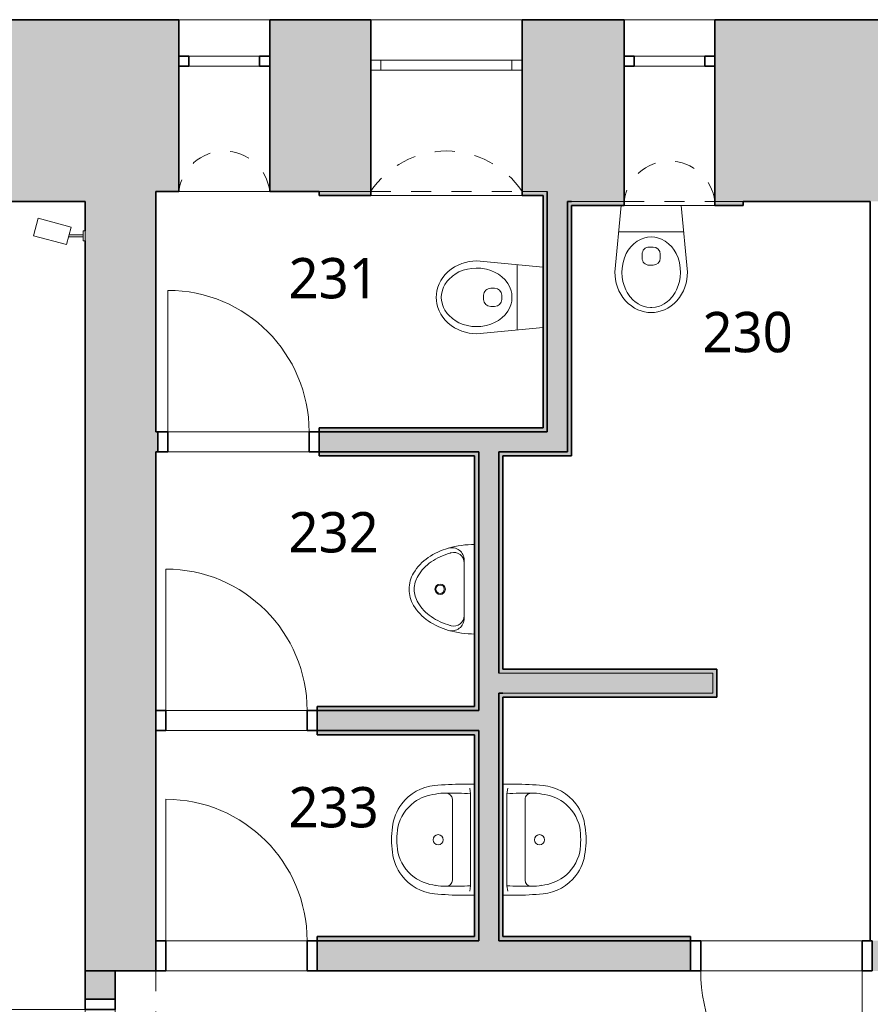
# Model space of a CAD drawing. Header units: metres. Extents: x -0.2 to 44.7, y -1.3 to 28.
# Tile 9 of 17: x 21.4 to 25.6, y 9.9 to 14.7. Entities that reach past the tile are written whole.
import ezdxf

# ---------------------------------------------------------------- set-up
doc = ezdxf.new("R2010")
doc.units = ezdxf.units.M
doc.linetypes.add('AV - Cerch_ 1 tecka 4mm', pattern=[0.006, 0.004, -0.001, 0, -0.001])
doc.layers.add('AV-MISTNOSTI', color=5, linetype='Continuous', lineweight=5, true_color=0x0000ff)
for name, color, linetype, lineweight in [('AV-SRAFY', 7, 'Continuous', 35), ('AV-STAVBA', 7, 'Continuous', 18), ('AV-VYBAVENI', 7, 'Continuous', 18)]:
    doc.layers.add(name, color=color, linetype=linetype, lineweight=lineweight)
doc.styles.add('Trebuchet MS_B', font='trebuc.ttf', dxfattribs={"height": 0.2})

# ---------------------------------------------------------------- blocks, each defined once
blk = doc.blocks.new('DO_1-P_Ocel_ - 800x1970_150-917843-2NP')
at = {"layer": 'AV-STAVBA', "color": 254, "true_color": 0xcccccc}
for p, q in [((-0.4, 0.875), (-0.4, 0.075)), ((-0.4, 0.075), (0.4, 0.075)), ((-0.4, -0.075), (0.4, -0.075))]:
    blk.add_line(p, q, dxfattribs=at)
at = {"layer": 'AV-STAVBA', "color": 254, "linetype": 'AV - Cerch_ 1 tecka 4mm', "true_color": 0xcccccc}
for p, q in [((-0.45, 0.075), (0.45, 0.075)), ((-0.4, 0.075), (0.4, 0.075)), ((-0.45, -0.075), (0.45, -0.075)), ((-0.4, -0.075), (0.4, -0.075))]:
    blk.add_line(p, q, dxfattribs=at)
at = {"layer": 'AV-STAVBA', "color": 254, "lineweight": 35, "true_color": 0xcccccc}
for p, q in [((-0.4, 0.075), (-0.45, 0.075)), ((-0.45, 0.075), (-0.45, -0.075)), ((-0.4, -0.075), (-0.4, 0.075)), ((0.45, 0.075), (0.4, 0.075)), ((0.4, 0.075), (0.4, -0.075)), ((0.45, -0.075), (0.45, 0.075)), ((-0.45, -0.075), (-0.4, -0.075)), ((0.4, -0.075), (0.45, -0.075))]:
    blk.add_line(p, q, dxfattribs=at)
at = {"layer": 'AV-STAVBA', "color": 254, "true_color": 0xcccccc}
blk.add_arc((-0.4, 0.075), 0.8, 0, 90, dxfattribs=at)
blk = doc.blocks.new('DO_1-P_Ocel_ - 700x1970_150-988023-2NP')
at = {"layer": 'AV-STAVBA', "color": 254, "true_color": 0xcccccc}
for p, q in [((-0.35, 0.775), (-0.35, 0.075)), ((-0.35, 0.075), (0.35, 0.075)), ((-0.35, -0.075), (0.35, -0.075))]:
    blk.add_line(p, q, dxfattribs=at)
at = {"layer": 'AV-STAVBA', "color": 254, "linetype": 'AV - Cerch_ 1 tecka 4mm', "true_color": 0xcccccc}
for p, q in [((-0.4, 0.075), (0.4, 0.075)), ((-0.35, 0.075), (0.35, 0.075)), ((-0.4, -0.075), (0.4, -0.075)), ((-0.35, -0.075), (0.35, -0.075))]:
    blk.add_line(p, q, dxfattribs=at)
at = {"layer": 'AV-STAVBA', "color": 254, "lineweight": 35, "true_color": 0xcccccc}
for p, q in [((-0.35, 0.075), (-0.4, 0.075)), ((-0.4, 0.075), (-0.4, -0.075)), ((-0.35, -0.075), (-0.35, 0.075)), ((0.4, 0.075), (0.35, 0.075)), ((0.35, 0.075), (0.35, -0.075)), ((0.4, -0.075), (0.4, 0.075)), ((-0.4, -0.075), (-0.35, -0.075)), ((0.35, -0.075), (0.4, -0.075))]:
    blk.add_line(p, q, dxfattribs=at)
at = {"layer": 'AV-STAVBA', "color": 254, "true_color": 0xcccccc}
blk.add_arc((-0.35, 0.075), 0.7, 0, 90, dxfattribs=at)
blk = doc.blocks.new('DO_1-P_Ocel_ - 700x1970_100-947632-2NP')
at = {"layer": 'AV-STAVBA', "color": 254, "true_color": 0xcccccc}
for p, q in [((-0.35, 0.75), (-0.35, 0.05)), ((-0.35, 0.05), (0.35, 0.05)), ((-0.35, -0.05), (0.35, -0.05))]:
    blk.add_line(p, q, dxfattribs=at)
at = {"layer": 'AV-STAVBA', "color": 254, "linetype": 'AV - Cerch_ 1 tecka 4mm', "true_color": 0xcccccc}
for p, q in [((-0.4, 0.05), (0.4, 0.05)), ((-0.35, 0.05), (0.35, 0.05)), ((-0.4, -0.05), (0.4, -0.05)), ((-0.35, -0.05), (0.35, -0.05))]:
    blk.add_line(p, q, dxfattribs=at)
at = {"layer": 'AV-STAVBA', "color": 254, "lineweight": 35, "true_color": 0xcccccc}
for p, q in [((-0.35, 0.05), (-0.4, 0.05)), ((-0.4, 0.05), (-0.4, -0.05)), ((-0.35, -0.05), (-0.35, 0.05)), ((0.4, 0.05), (0.35, 0.05)), ((0.35, 0.05), (0.35, -0.05)), ((0.4, -0.05), (0.4, 0.05)), ((-0.4, -0.05), (-0.35, -0.05)), ((0.35, -0.05), (0.4, -0.05))]:
    blk.add_line(p, q, dxfattribs=at)
at = {"layer": 'AV-STAVBA', "color": 254, "true_color": 0xcccccc}
blk.add_arc((-0.35, 0.05), 0.7, 0, 90, dxfattribs=at)
blk = doc.blocks.new('GM_Otvor_obdélníkový - 1660x3000-988376-2NP')
at = {"layer": 'AV-STAVBA', "color": 254, "linetype": 'AV - Cerch_ 1 tecka 4mm', "lineweight": 13, "true_color": 0xcccccc}
for p, q in [((-0.83, 0.175), (0.83, 0.175)), ((-0.83, -0.175), (0.83, -0.175)), ((-0.83, -0.175), (0.83, -0.175))]:
    blk.add_line(p, q, dxfattribs=at)
blk = doc.blocks.new('DO_2-L_Obl__členěné_prosklené_222 - 1250x2750-993052-2NP')
at = {"layer": 'AV-STAVBA', "color": 254, "true_color": 0xcccccc}
for p, q in [((0.625, 0.57), (0.625, -0.055)), ((-0.625, -0.055), (-0.1831, 0.3869)), ((-0.625, -0.055), (0.625, -0.055)), ((-0.625, -0.205), (-0.625, -0.055)), ((0, -0.055), (0, -0.205)), ((0.625, -0.205), (0.625, -0.055)), ((-0.675, -0.205), (-0.625, -0.205)), ((-0.625, -0.205), (0.625, -0.205)), ((0.625, -0.205), (0.675, -0.205))]:
    blk.add_line(p, q, dxfattribs=at)
at = {"layer": 'AV-STAVBA', "color": 254, "lineweight": 35, "true_color": 0xcccccc}
for p, q in [((-0.625, -0.055), (-0.675, -0.055)), ((-0.675, -0.055), (-0.675, -0.205)), ((-0.625, -0.205), (-0.625, -0.055)), ((0.675, -0.055), (0.625, -0.055)), ((0.625, -0.055), (0.625, -0.205)), ((0.675, -0.205), (0.675, -0.055)), ((-0.675, -0.205), (-0.625, -0.205)), ((0.625, -0.205), (0.675, -0.205))]:
    blk.add_line(p, q, dxfattribs=at)
at = {"layer": 'AV-STAVBA', "color": 254, "linetype": 'AV - Cerch_ 1 tecka 4mm', "true_color": 0xcccccc}
for p, q in [((-0.625, -0.055), (0.625, -0.055)), ((-0.675, -0.205), (0.675, -0.205)), ((-0.625, -0.205), (0.625, -0.205))]:
    blk.add_line(p, q, dxfattribs=at)
at = {"layer": 'AV-STAVBA', "color": 254, "true_color": 0xcccccc}
for centre, start, end in [((0.625, -0.055), 90, 180), ((-0.625, -0.055), 360, 45)]:
    blk.add_arc(centre, 0.625, start, end, dxfattribs=at)
blk = doc.blocks.new('WI_1-1 - 700x2450-1142592-2NP')
at = {"layer": 'AV-STAVBA', "color": 254, "linetype": 'AV - Cerch_ 1 tecka 4mm', "lineweight": 13, "true_color": 0xcccccc}
for p, q in [((0.375, 0.425), (-0.375, 0.425)), ((0.375, -0.425), (-0.375, -0.425))]:
    blk.add_line(p, q, dxfattribs=at)
at = {"layer": 'AV-STAVBA', "color": 254, "true_color": 0xcccccc}
for p, q in [((-0.375, -0.175), (-0.375, -0.225)), ((-0.375, -0.175), (0.375, -0.175)), ((-0.325, -0.175), (-0.325, -0.225)), ((0.325, -0.175), (0.325, -0.225)), ((0.375, -0.175), (0.375, -0.225)), ((-0.375, -0.225), (0.375, -0.225))]:
    blk.add_line(p, q, dxfattribs=at)
blk = doc.blocks.new('GM_Nika s klenutým nadpražím - 750x2520-1145059-2NP')
at = {"layer": 'AV-STAVBA', "color": 254, "linetype": 'AV - Cerch_ 1 tecka 4mm', "lineweight": 13, "true_color": 0xcccccc}
for p, q in [((0.375, 0.425), (-0.375, 0.425)), ((0.375, -0.425), (-0.375, -0.425))]:
    blk.add_line(p, q, dxfattribs=at)
blk.add_arc((0, 0.6766), 0.4516, 213.855, 326.145, dxfattribs=at)
blk = doc.blocks.new('WI_1_s hor_ příčlí - 450-1144286-2NP')
at = {"layer": 'AV-STAVBA', "color": 254, "linetype": 'AV - Cerch_ 1 tecka 4mm', "lineweight": 13, "true_color": 0xcccccc}
for p, q in [((0.225, 0.45), (-0.225, 0.45)), ((0.225, -0.45), (-0.225, -0.45))]:
    blk.add_line(p, q, dxfattribs=at)
at = {"layer": 'AV-STAVBA', "color": 254, "lineweight": 35, "true_color": 0xcccccc}
for p, q in [((-0.225, -0.27), (-0.225, -0.22)), ((-0.225, -0.22), (-0.175, -0.22)), ((-0.175, -0.22), (-0.175, -0.27)), ((0.175, -0.27), (0.175, -0.22)), ((0.175, -0.22), (0.225, -0.22)), ((0.225, -0.22), (0.225, -0.27)), ((-0.175, -0.27), (-0.225, -0.27)), ((0.225, -0.27), (0.175, -0.27))]:
    blk.add_line(p, q, dxfattribs=at)
at = {"layer": 'AV-STAVBA', "color": 254, "true_color": 0xcccccc}
for p, q in [((-0.225, -0.22), (-0.225, -0.27)), ((-0.225, -0.22), (0.225, -0.22)), ((0.175, -0.22), (-0.175, -0.22)), ((-0.175, -0.22), (-0.175, -0.27)), ((0.175, -0.22), (0.175, -0.27)), ((0.225, -0.22), (0.225, -0.27)), ((-0.225, -0.27), (0.225, -0.27)), ((-0.175, -0.27), (0.175, -0.27))]:
    blk.add_line(p, q, dxfattribs=at)
blk = doc.blocks.new('WI_1_s hor_ příčlí - 450-1144131-2NP')
at = {"layer": 'AV-STAVBA', "color": 254, "linetype": 'AV - Cerch_ 1 tecka 4mm', "lineweight": 13, "true_color": 0xcccccc}
for p, q in [((0.225, 0.425), (-0.225, 0.425)), ((0.225, -0.425), (-0.225, -0.425))]:
    blk.add_line(p, q, dxfattribs=at)
at = {"layer": 'AV-STAVBA', "color": 254, "lineweight": 35, "true_color": 0xcccccc}
for p, q in [((-0.225, -0.245), (-0.225, -0.195)), ((-0.225, -0.195), (-0.175, -0.195)), ((-0.175, -0.195), (-0.175, -0.245)), ((0.175, -0.245), (0.175, -0.195)), ((0.175, -0.195), (0.225, -0.195)), ((0.225, -0.195), (0.225, -0.245)), ((-0.175, -0.245), (-0.225, -0.245)), ((0.225, -0.245), (0.175, -0.245))]:
    blk.add_line(p, q, dxfattribs=at)
at = {"layer": 'AV-STAVBA', "color": 254, "true_color": 0xcccccc}
for p, q in [((-0.225, -0.195), (-0.225, -0.245)), ((-0.225, -0.195), (0.225, -0.195)), ((0.175, -0.195), (-0.175, -0.195)), ((-0.175, -0.195), (-0.175, -0.245)), ((0.175, -0.195), (0.175, -0.245)), ((0.225, -0.195), (0.225, -0.245)), ((-0.225, -0.245), (0.225, -0.245)), ((-0.175, -0.245), (0.175, -0.245))]:
    blk.add_line(p, q, dxfattribs=at)
blk = doc.blocks.new('GM_Nika s klenutým nadpražím - 450x2140_1000-1145186-2NP')
at = {"layer": 'AV-STAVBA', "color": 254, "linetype": 'AV - Cerch_ 1 tecka 4mm', "lineweight": 13, "true_color": 0xcccccc}
for p, q in [((0.225, 0.45), (-0.225, 0.45)), ((0.225, -0.45), (-0.225, -0.45))]:
    blk.add_line(p, q, dxfattribs=at)
blk.add_arc((0, 0.4766), 0.2266, 186.7329, 353.2671, dxfattribs=at)
blk = doc.blocks.new('GM_Nika s klenutým nadpražím - 450x2140_1000-1144975-2NP')
at = {"layer": 'AV-STAVBA', "color": 254, "linetype": 'AV - Cerch_ 1 tecka 4mm', "lineweight": 13, "true_color": 0xcccccc}
for p, q in [((0.225, 0.425), (-0.225, 0.425)), ((0.225, -0.425), (-0.225, -0.425))]:
    blk.add_line(p, q, dxfattribs=at)
blk.add_arc((0, 0.4516), 0.2266, 186.7329, 353.2671, dxfattribs=at)
blk = doc.blocks.new('Koncepční umyvadlo - 550x400-1470811-2NP')
at = {"layer": 'AV-VYBAVENI', "color": 254, "true_color": 0xcccccc}
for p, q in [((-0.075, 0.12), (0.125, 0.12)), ((0.125, 0.12), (0.325, 0.12)), ((-0.15, 0.0696), (-0.15, 0.01)), ((0.4, 0.01), (0.4, 0.0696)), ((-0.13, 0.0342), (-0.1027, 0.03)), ((-0.1027, 0.03), (0.3527, 0.03)), ((0.3527, 0.03), (0.38, 0.0342))]:
    blk.add_line(p, q, dxfattribs=at)
blk.add_circle((0.125, 0.191), 0.025, dxfattribs=at)
for centre, radius, start, end in [((0.1108, 0.183), 0.2128, 102.9464, 143.5152), ((0.087, 0.1893), 0.2291, 95.9722, 127.4241), ((0.125, 0.0213), 0.4007, 81.122, 98.878), ((0.125, -0.0054), 0.4007, 81.122, 98.878), ((0.163, 0.1893), 0.2291, 52.5759, 84.0278), ((0.1392, 0.183), 0.2128, 36.4848, 77.0536), ((0.0863, 0.1873), 0.2303, 126.9872, 174.6397), ((0.1637, 0.1873), 0.2303, 5.3603, 53.0128), ((0.1142, 0.1817), 0.2163, 143.7612, 174.2094), ((0.1358, 0.1817), 0.2163, 5.7906, 36.2388), ((1.3731, 0.0627), 1.5231, 174.4928, 179.7382), ((0.092, 0.1621), 0.1973, 167.8887, 183.5287), ((0.158, 0.1621), 0.1973, 356.4713, 12.1113), ((-1.1231, 0.0627), 1.5231, 0.2618, 5.5072), ((1.2179, 0.1148), 1.3234, 178.4771, 183.6753), ((-0.075, 0.15), 0.03, 180, 270), ((0.325, 0.15), 0.03, 270, 360), ((-0.9659, 0.1148), 1.3213, 356.3208, 1.5269)]:
    blk.add_arc(centre, radius, start, end, dxfattribs=at)
blk = doc.blocks.new('Koncepční pisoár - 440x325-1488373-2NP')
at = {"layer": 'AV-VYBAVENI', "color": 254, "true_color": 0xcccccc}
for p, q in [((-0.0189, 0.0616), (0.2689, 0.0616)), ((0.097, 0.011), (0.097, 0.01))]:
    blk.add_line(p, q, dxfattribs=at)
for radius in [0.0258, 0.0206]:
    blk.add_circle((0.125, 0.1808), radius, dxfattribs=at)
for centre, radius, start, end in [((0.1746, 0.0988), 0.2499, 121.2524, 145.6849), ((0.125, 0.1806), 0.1542, 90, 121.2524), ((0.125, 0.1806), 0.1285, 90, 121.2524), ((0.125, 0.1806), 0.1542, 58.7476, 90), ((0.125, 0.1806), 0.1285, 58.7476, 90), ((0.0754, 0.0988), 0.2499, 34.3151, 58.7476), ((0.1746, 0.0988), 0.2241, 121.2524, 145.6849), ((0.0754, 0.0988), 0.2241, 34.3151, 58.7476), ((0.2533, 0.0451), 0.3451, 145.6849, 164.2135), ((0.2533, 0.0451), 0.3193, 145.6849, 164.2135), ((-0.0033, 0.0451), 0.3193, 15.7865, 34.3151), ((-0.0033, 0.0451), 0.3451, 16.0472, 34.3151), ((0.3776, 0.01), 0.4743, 164.2135, 180), ((-0.0189, 0.1234), 0.0619, 164.2973, 270), ((-0.0057, 0.1131), 0.0516, 164.9419, 270), ((0.3776, 0.01), 0.4485, 164.2135, 164.9419), ((0.2557, 0.1131), 0.0516, 270, 15.0581), ((0.2689, 0.1234), 0.0619, 270, 16.0472), ((-0.1276, 0.01), 0.4485, 15.0581, 15.7865), ((-0.1276, 0.01), 0.4743, 360, 15.7865)]:
    blk.add_arc(centre, radius, start, end, dxfattribs=at)
blk = doc.blocks.new('Koncepční WC - WC NADRZ-1470814-2NP')
at = {"layer": 'AV-VYBAVENI', "color": 254, "lineweight": 13, "true_color": 0xcccccc}
for p, q in [((0.0876, 0.5367), (0.0708, 0.5323)), ((0.1042, 0.5392), (0.0876, 0.5367)), ((0.1203, 0.54), (0.1042, 0.5392)), ((0.1365, 0.5392), (0.1203, 0.54)), ((0.1531, 0.5367), (0.1365, 0.5392)), ((0.1699, 0.5323), (0.1531, 0.5367)), ((0.0069, 0.4953), (-0.007, 0.4814)), ((0.0218, 0.5074), (0.0069, 0.4953)), ((0.0377, 0.5177), (0.0218, 0.5074)), ((0.0541, 0.526), (0.0377, 0.5177)), ((0.0564, 0.4971), (0.0398, 0.4856)), ((0.0708, 0.5323), (0.0541, 0.526)), ((0.0707, 0.5044), (0.0564, 0.4971)), ((0.0799, 0.5081), (0.0707, 0.5044)), ((0.0987, 0.513), (0.0799, 0.5081)), ((0.117, 0.515), (0.0987, 0.513)), ((0.1203, 0.515), (0.117, 0.515)), ((0.1237, 0.515), (0.1203, 0.515)), ((0.142, 0.513), (0.1237, 0.515)), ((0.1607, 0.5081), (0.142, 0.513)), ((0.1699, 0.5044), (0.1607, 0.5081)), ((0.1866, 0.526), (0.1699, 0.5323)), ((0.1842, 0.4971), (0.1699, 0.5044)), ((0.2008, 0.4856), (0.1842, 0.4971)), ((0.203, 0.5177), (0.1866, 0.526)), ((0.2188, 0.5074), (0.203, 0.5177)), ((0.2338, 0.4953), (0.2188, 0.5074)), ((0.2476, 0.4814), (0.2338, 0.4953)), ((-0.0303, 0.4494), (-0.0396, 0.4319)), ((-0.0194, 0.4661), (-0.0303, 0.4494)), ((-0.007, 0.4814), (-0.0194, 0.4661)), ((0.0018, 0.4409), (-0.0051, 0.4278)), ((0.0148, 0.4601), (0.0018, 0.4409)), ((0.0314, 0.4782), (0.0148, 0.4601)), ((0.0398, 0.4856), (0.0314, 0.4782)), ((0.2093, 0.4782), (0.2008, 0.4856)), ((0.2258, 0.4601), (0.2093, 0.4782)), ((0.2388, 0.4409), (0.2258, 0.4601)), ((0.2458, 0.4278), (0.2388, 0.4409)), ((0.2601, 0.4661), (0.2476, 0.4814)), ((0.271, 0.4494), (0.2601, 0.4661)), ((0.2802, 0.4319), (0.271, 0.4494)), ((-0.0527, 0.395), (-0.0567, 0.3764)), ((-0.047, 0.4136), (-0.0527, 0.395)), ((-0.0396, 0.4319), (-0.047, 0.4136)), ((-0.0139, 0.4061), (-0.0197, 0.3855)), ((-0.0051, 0.4278), (-0.0139, 0.4061)), ((0.2546, 0.4061), (0.2458, 0.4278)), ((0.2603, 0.3855), (0.2546, 0.4061)), ((0.2877, 0.4136), (0.2802, 0.4319)), ((0.2934, 0.395), (0.2877, 0.4136)), ((0.2973, 0.3764), (0.2934, 0.395)), ((-0.0567, 0.3764), (-0.0597, 0.34)), ((-0.0233, 0.3644), (-0.0247, 0.342)), ((-0.0247, 0.342), (-0.0237, 0.3197)), ((-0.0197, 0.3855), (-0.0233, 0.3644)), ((0.2639, 0.3644), (0.2603, 0.3855)), ((0.2653, 0.342), (0.2639, 0.3644)), ((0.2644, 0.3197), (0.2653, 0.342)), ((0.3003, 0.34), (0.2973, 0.3764)), ((-0.0597, 0.34), (-0.0288, 0.01)), ((-0.0237, 0.3197), (-0.019, 0.2916)), ((0.1103, 0.3054), (0.1203, 0.3054)), ((0.1203, 0.3054), (0.1303, 0.3054)), ((0.2597, 0.2916), (0.2644, 0.3197)), ((0.2695, 0.01), (0.3003, 0.34)), ((-0.019, 0.2916), (-0.0125, 0.2698)), ((-0.0125, 0.2698), (-0.0032, 0.2484)), ((-0.0032, 0.2484), (0.0063, 0.2319)), ((0.0753, 0.2508), (0.0753, 0.2704)), ((0.1653, 0.2508), (0.1653, 0.2704)), ((0.2344, 0.2319), (0.2439, 0.2484)), ((0.2439, 0.2484), (0.2532, 0.2698)), ((0.2532, 0.2698), (0.2597, 0.2916)), ((0.0063, 0.2319), (0.0188, 0.2151)), ((0.0188, 0.2151), (0.0344, 0.199)), ((0.0344, 0.199), (0.0515, 0.1859)), ((0.1203, 0.2158), (0.1103, 0.2158)), ((0.1303, 0.2158), (0.1203, 0.2158)), ((0.1891, 0.1859), (0.2063, 0.199)), ((0.2063, 0.199), (0.2219, 0.2151)), ((0.2219, 0.2151), (0.2344, 0.2319)), ((0.0515, 0.1859), (0.0699, 0.1759)), ((0.0699, 0.1759), (0.0885, 0.1693)), ((0.0885, 0.1693), (0.102, 0.1664)), ((0.102, 0.1664), (0.1203, 0.165)), ((0.1203, 0.165), (0.1387, 0.1664)), ((0.1387, 0.1664), (0.1521, 0.1693)), ((0.1521, 0.1693), (0.1708, 0.1759)), ((0.1708, 0.1759), (0.1891, 0.1859)), ((-0.0409, 0.1398), (0.1203, 0.1398)), ((0.1203, 0.1398), (0.2816, 0.1398))]:
    blk.add_line(p, q, dxfattribs=at)
for centre, start, end in [((0.1103, 0.2704), 90, 180), ((0.1303, 0.2704), 360, 90), ((0.1103, 0.2508), 180, 270), ((0.1303, 0.2508), 270, 0)]:
    blk.add_arc(centre, 0.035, start, end, dxfattribs=at)
blk = doc.blocks.new('D0089 - 1514 - OÚPSŘ_Benešova_rvt-1-2NP')
at = {"layer": 'AV-SRAFY', "lineweight": 18, "true_color": 0xcccccc}
h = blk.add_hatch(color=254, dxfattribs=at)
h.paths.add_polyline_path([(22.0748, 13.8482), (22.0748, 14.7482), (20.8948, 14.7482), (20.8948, 14.2982), (20.9698, 13.8482), (22.0461, 13.8482)])
h.paths.add_polyline_path([(17.1648, 13.8482), (18.5198, 13.8482), (18.5948, 14.2982), (18.5948, 14.7482), (17.1648, 14.7482), (17.1648, 14.0482)])
h.paths.add_polyline_path([(19.8948, 14.2982), (19.8948, 14.7482), (19.5948, 14.7482), (19.5948, 14.2982)])
h = blk.add_hatch(color=254, dxfattribs=at)
h.paths.add_polyline_path([(24.0148, 13.8982), (24.0648, 13.8982), (24.0648, 14.7482), (23.8898, 14.7482), (23.8898, 13.8982)])
h.paths.add_polyline_path([(23.1398, 13.8982), (23.1398, 14.7482), (22.6398, 14.7482), (22.6398, 13.8982), (23.0658, 13.8982)])
h.paths.add_polyline_path([(22.0748, 13.8982), (22.1898, 13.8982), (22.1898, 14.7482), (22.0748, 14.7482), (22.0748, 14.4213)])
at = {"layer": 'AV-SRAFY', "lineweight": 5, "true_color": 0xcccccc}
h = blk.add_hatch(color=254, dxfattribs=at)
h.paths.add_polyline_path([(31.5148, 13.8482), (32.1548, 13.8482), (32.2548, 14.4484), (32.2548, 14.7482), (30.4048, 14.7482), (30.4048, 14.4484), (30.5048, 13.8482), (31.2348, 13.8482)])
h.paths.add_polyline_path([(34.0548, 13.8482), (34.4648, 13.8482), (34.5648, 14.4484), (34.5648, 14.7482), (33.4048, 14.7482), (33.4048, 14.4484), (33.5048, 13.8482), (33.9048, 13.8482)])
h.paths.add_polyline_path([(39.2348, 13.8482), (39.2348, 14.7482), (38.5548, 14.7482), (38.5548, 14.4482), (38.6548, 13.8482)])
h.paths.add_polyline_path([(24.9848, 13.8482), (25.7148, 13.8482), (25.7148, 14.7482), (24.8448, 14.7482), (24.8448, 13.8482)])
h.paths.add_polyline_path([(35.8148, 13.8482), (37.3048, 13.8482), (37.4048, 14.4482), (37.4048, 14.7482), (35.7148, 14.7482), (35.7148, 14.4484)])
h.paths.add_polyline_path([(24.0648, 13.8482), (24.3948, 13.8482), (24.3948, 14.7482), (24.0648, 14.7482), (24.0648, 13.8982)])
h.paths.add_polyline_path([(29.1548, 13.8482), (29.2548, 14.4484), (29.2548, 14.7482), (27.5148, 14.7482), (27.5148, 13.8482), (27.6148, 13.8482)])
at = {"layer": 'AV-SRAFY', "lineweight": 18, "true_color": 0xcccccc}
h = blk.add_hatch(color=254, dxfattribs=at)
h.paths.add_polyline_path([(23.0658, 13.8782), (23.1398, 13.8782), (23.1398, 13.8982), (22.8848, 13.8982), (22.8848, 13.8782)])
h.paths.add_polyline_path([(24.0148, 13.8782), (24.0148, 13.8982), (23.8898, 13.8982), (23.8898, 13.8782), (23.9948, 13.8782)])
for points in [[(24.0148, 12.7082), (24.1148, 12.7082), (24.1148, 13.8482), (24.0648, 13.8482), (24.0648, 13.8982), (24.0148, 13.8982), (24.0148, 12.9772)], [(22.0748, 10.0382), (22.0748, 13.8482), (21.7248, 13.8482), (21.7248, 10.0382)], [(24.0148, 12.7082), (24.0148, 13.8782), (23.9948, 13.8782), (23.9948, 12.7082)], [(24.1148, 12.6082), (24.1348, 12.6082), (24.1348, 13.8482), (24.1148, 13.8482), (24.1148, 12.9772)], [(23.0658, 12.7082), (23.9948, 12.7082), (23.9948, 12.7282), (22.8848, 12.7282), (22.8848, 12.7082)], [(23.6748, 10.1882), (23.7748, 10.1882), (23.7748, 12.7082), (23.6748, 12.7082), (23.6748, 11.2282)], [(24.1148, 12.6082), (24.1148, 12.7082), (23.7748, 12.7082), (23.7748, 12.6082)], [(23.6748, 12.5882), (23.6748, 12.6082), (22.8848, 12.6082), (22.8848, 12.5882), (23.6548, 12.5882)], [(23.6748, 11.3282), (23.6748, 12.5882), (23.6548, 12.5882), (23.6548, 11.3282)], [(23.7948, 11.5332), (23.7948, 12.6082), (23.7748, 12.6082), (23.7748, 11.5332)], [(24.1348, 12.5882), (24.1348, 12.6082), (23.7948, 12.6082), (23.7948, 12.5882)], [(24.8348, 11.5132), (24.8348, 11.5332), (23.7748, 11.5331), (23.7748, 11.5132), (24.0855, 11.5132)], [(23.7948, 11.4132), (24.8348, 11.4132), (24.8348, 11.5132), (23.7748, 11.5132), (23.7748, 11.4132)], [(24.8548, 11.4132), (24.8548, 11.5332), (24.8348, 11.5331), (24.8348, 11.4132)], [(23.7948, 10.2082), (23.7948, 11.4132), (23.7748, 11.4132), (23.7748, 10.2082)], [(24.8548, 11.3932), (24.8548, 11.4132), (23.7948, 11.4132), (23.7948, 11.3932), (24.0855, 11.3932)], [(23.0658, 11.3282), (23.6548, 11.3282), (23.6548, 11.3482), (22.8748, 11.3482), (22.8748, 11.3282)], [(22.8748, 11.2282), (23.6748, 11.2282), (23.6748, 11.3282), (22.8748, 11.3282)], [(23.6748, 11.2082), (23.6748, 11.2282), (22.8748, 11.2282), (22.8748, 11.2082), (23.6548, 11.2082)], [(23.6748, 10.1882), (23.6748, 11.2082), (23.6548, 11.2082), (23.6548, 10.1882)], [(23.0658, 10.1882), (23.6548, 10.1882), (23.6548, 10.2082), (22.8748, 10.2082), (22.8748, 10.1882)], [(24.0855, 10.1882), (24.7248, 10.1882), (24.7248, 10.2082), (23.7748, 10.2082), (23.7748, 10.1882)]]:
    blk.add_hatch(color=254, dxfattribs=at).paths.add_polyline_path(points)
h = blk.add_hatch(color=254, dxfattribs=at)
h.paths.add_polyline_path([(24.9848, 13.8282), (24.9848, 13.8482), (24.8448, 13.8482), (24.8448, 13.8282)])
h.paths.add_polyline_path([(24.3948, 13.8282), (24.3948, 13.8482), (24.1348, 13.8482), (24.1348, 13.8282)])
h = blk.add_hatch(color=254, dxfattribs=at)
h.paths.add_polyline_path([(22.0748, 12.6082), (22.0848, 12.6082), (22.0848, 12.7082), (22.0748, 12.7082)])
h.paths.add_polyline_path([(23.0658, 12.6082), (23.6748, 12.6082), (23.6748, 12.7082), (22.8848, 12.7082), (22.8848, 12.6082)])
h = blk.add_hatch(color=254, dxfattribs=at)
h.paths.add_polyline_path([(33.9048, 10.0382), (33.9048, 10.1882), (33.3148, 10.1882), (33.3148, 10.0382)])
h.paths.add_polyline_path([(32.4148, 10.0382), (32.4148, 10.1882), (29.1048, 10.1882), (29.1048, 10.0382), (31.2237, 10.0382)])
h.paths.add_polyline_path([(24.7248, 10.0382), (24.7248, 10.1882), (22.8748, 10.1882), (22.8748, 10.0382), (23.0658, 10.0382)])
h.paths.add_polyline_path([(27.4998, 10.0382), (28.2048, 10.0382), (28.2048, 10.1882), (27.4998, 10.1882), (27.4998, 10.089)])
h.paths.add_polyline_path([(26.6998, 10.0382), (26.6998, 10.1882), (25.6248, 10.1882), (25.6248, 10.0382)])
h = blk.add_hatch(color=254, dxfattribs=at)
h.paths.add_polyline_path([(21.7248, 8.3782), (21.8748, 8.3782), (21.8748, 8.5482), (21.7248, 8.5482)])
h.paths.add_polyline_path([(21.8748, 9.8982), (21.8748, 10.0382), (21.7248, 10.0382), (21.7248, 9.8982)])
at = {"layer": 'AV-STAVBA', "color": 254, "lineweight": 35, "true_color": 0xcccccc}
for p, q in [((22.0748, 14.7482), (20.8948, 14.7482)), ((22.1898, 14.7482), (22.0748, 14.7482)), ((22.1898, 14.5682), (22.1898, 14.7482)), ((23.1398, 14.7482), (22.6398, 14.7482)), ((22.6398, 14.7482), (22.6398, 14.5682)), ((23.1398, 13.8982), (23.1398, 14.7482)), ((24.0648, 14.7482), (23.8898, 14.7482)), ((23.8898, 14.7482), (23.8898, 13.8982)), ((24.0648, 14.7482), (24.3948, 14.7482)), ((24.3948, 14.5682), (24.3948, 14.7482)), ((24.8448, 14.5682), (24.8448, 14.7482)), ((24.8448, 14.7482), (25.7148, 14.7482)), ((22.1898, 13.8982), (22.1898, 14.5182)), ((22.6398, 14.5182), (22.6398, 13.8982)), ((24.3948, 13.8482), (24.3948, 14.5182)), ((24.8448, 13.8482), (24.8448, 14.5182)), ((22.0748, 13.8482), (22.0748, 13.8982)), ((22.0748, 13.8982), (22.1898, 13.8982)), ((22.6398, 13.8982), (22.8848, 13.8982)), ((22.8848, 13.8982), (22.8848, 13.8782)), ((23.1398, 13.8782), (23.1398, 13.8982)), ((23.8898, 13.8982), (23.8898, 13.8782)), ((24.0148, 13.8982), (24.0148, 12.7082)), ((24.0148, 13.8782), (24.0148, 13.8982)), ((20.9698, 13.8482), (21.7248, 13.8482)), ((21.7248, 13.8482), (21.7248, 13.7027)), ((22.0748, 12.7082), (22.0748, 13.8482)), ((22.8848, 13.8782), (23.1398, 13.8782)), ((23.8898, 13.8782), (23.9948, 13.8782)), ((23.9948, 13.8782), (23.9948, 12.7282)), ((24.0148, 12.7082), (24.0148, 13.8782)), ((24.1148, 12.7082), (24.1148, 13.8482)), ((24.1148, 13.8482), (24.1348, 13.8482)), ((24.1348, 13.8482), (24.1148, 13.8482)), ((24.1148, 13.8482), (24.1148, 12.6082)), ((24.3948, 13.8282), (24.3948, 13.8482)), ((24.8448, 13.8482), (24.8448, 13.8282)), ((24.9848, 13.8482), (25.6148, 13.8482)), ((24.9848, 13.8282), (24.9848, 13.8482)), ((25.6148, 10.1882), (25.6148, 13.8482)), ((24.1348, 12.6082), (24.1348, 13.8282)), ((24.1348, 13.8282), (24.3948, 13.8282)), ((24.8448, 13.8282), (24.9848, 13.8282)), ((21.7248, 13.6532), (21.7248, 10.0382)), ((23.9948, 12.7282), (22.8848, 12.7282)), ((22.8848, 12.7282), (22.8848, 12.7082)), ((22.0848, 12.7082), (22.0748, 12.7082)), ((23.6748, 12.7082), (22.8848, 12.7082)), ((22.8848, 12.7082), (23.9948, 12.7082)), ((23.7748, 12.7082), (23.6748, 12.7082)), ((24.0148, 12.7082), (23.7748, 12.7082)), ((23.9948, 12.7082), (24.0148, 12.7082)), ((24.1148, 12.6082), (24.1148, 12.7082)), ((22.0748, 11.3282), (22.0748, 12.6082)), ((22.0748, 12.6082), (22.0848, 12.6082)), ((22.8848, 12.6082), (23.6748, 12.6082)), ((23.6748, 12.6082), (22.8848, 12.6082)), ((22.8848, 12.6082), (22.8848, 12.5882)), ((22.8848, 12.5882), (23.6548, 12.5882)), ((23.6548, 12.5882), (23.6548, 11.3482)), ((23.6748, 12.6082), (23.6748, 11.3282)), ((23.6748, 12.5882), (23.6748, 12.6082)), ((23.6748, 11.3282), (23.6748, 12.5882)), ((23.7748, 11.5132), (23.7748, 12.6082)), ((23.7748, 12.6082), (24.1148, 12.6082)), ((23.7948, 12.6082), (23.7748, 12.6082)), ((23.7748, 12.6082), (23.7748, 11.5332)), ((24.1148, 12.6082), (23.7948, 12.6082)), ((23.7948, 11.5332), (23.7948, 12.5882)), ((23.7948, 12.5882), (24.1348, 12.5882)), ((24.1348, 12.5882), (24.1348, 12.6082)), ((23.7748, 11.5332), (23.7748, 11.5132)), ((24.8348, 11.5332), (23.7948, 11.5332)), ((24.8548, 11.5332), (24.8348, 11.5332)), ((24.8548, 11.4132), (24.8548, 11.5332)), ((23.7748, 10.1882), (23.7748, 11.4132)), ((23.7748, 11.4132), (23.7948, 11.4132)), ((23.7948, 11.4132), (23.7748, 11.4132)), ((23.7748, 11.4132), (23.7748, 10.2082)), ((24.8548, 11.3932), (24.8548, 11.4132)), ((23.7948, 10.2082), (23.7948, 11.3932)), ((23.7948, 11.3932), (24.8548, 11.3932)), ((23.6548, 11.3482), (22.8748, 11.3482)), ((22.8748, 11.3482), (22.8748, 11.3282)), ((23.6748, 11.3282), (22.8748, 11.3282)), ((22.8748, 11.3282), (23.6548, 11.3282)), ((23.6548, 11.3282), (23.6748, 11.3282)), ((22.0748, 10.1882), (22.0748, 11.2282)), ((22.8748, 11.2282), (23.6748, 11.2282)), ((23.6748, 11.2282), (22.8748, 11.2282)), ((22.8748, 11.2282), (22.8748, 11.2082)), ((23.6748, 11.2282), (23.6748, 10.1882)), ((23.6748, 11.2082), (23.6748, 11.2282)), ((22.8748, 11.2082), (23.6548, 11.2082)), ((23.6548, 11.2082), (23.6548, 10.2082)), ((23.6748, 10.1882), (23.6748, 11.2082)), ((23.6548, 10.2082), (22.8748, 10.2082)), ((22.8748, 10.2082), (22.8748, 10.1882)), ((23.7748, 10.2082), (23.7748, 10.1882)), ((24.7248, 10.2082), (23.7948, 10.2082)), ((24.7248, 10.1882), (24.7248, 10.2082)), ((23.6748, 10.1882), (22.8748, 10.1882)), ((22.8748, 10.1882), (23.6548, 10.1882)), ((23.6548, 10.1882), (23.6748, 10.1882)), ((24.7248, 10.1882), (23.7748, 10.1882)), ((23.7748, 10.1882), (24.7248, 10.1882)), ((21.7248, 10.0382), (22.0748, 10.0382)), ((21.8748, 10.0382), (21.7248, 10.0382)), ((21.7248, 10.0382), (21.7248, 9.8982)), ((21.8748, 9.8982), (21.8748, 10.0382)), ((22.8748, 10.0382), (24.7248, 10.0382))]:
    blk.add_line(p, q, dxfattribs=at)
at = {"layer": 'AV-STAVBA', "color": 254, "true_color": 0xcccccc}
for p, q in [((22.1898, 14.7482), (22.6398, 14.7482)), ((23.1398, 14.7482), (23.8898, 14.7482)), ((24.3948, 14.7482), (24.8448, 14.7482)), ((22.6398, 13.8982), (22.1898, 13.8982)), ((22.8848, 13.8982), (23.1398, 13.8982)), ((23.1398, 13.8982), (22.8848, 13.8982)), ((23.8898, 13.8982), (24.0148, 13.8982)), ((24.0148, 13.8982), (23.8898, 13.8982)), ((23.8898, 13.8782), (23.1398, 13.8782)), ((24.1348, 13.8482), (24.3948, 13.8482)), ((24.3948, 13.8482), (24.1348, 13.8482)), ((24.8448, 13.8482), (24.9848, 13.8482)), ((24.9848, 13.8482), (24.8448, 13.8482)), ((24.8448, 13.8282), (24.3948, 13.8282)), ((22.1348, 12.7082), (22.8348, 12.7082)), ((22.1348, 12.7082), (22.8348, 12.7082)), ((22.8348, 12.6082), (22.1348, 12.6082)), ((22.8348, 12.6082), (22.1348, 12.6082)), ((24.8348, 11.5132), (23.7748, 11.5132)), ((23.7748, 11.5132), (24.8348, 11.5132)), ((24.8348, 11.4132), (24.8348, 11.5132)), ((23.7948, 11.4132), (24.8348, 11.4132)), ((24.8348, 11.4132), (23.7948, 11.4132)), ((22.1248, 11.3282), (22.8248, 11.3282)), ((22.1248, 11.3282), (22.8248, 11.3282)), ((22.8248, 11.2282), (22.1248, 11.2282)), ((22.8248, 11.2282), (22.1248, 11.2282)), ((22.1248, 10.1882), (22.8248, 10.1882)), ((22.1248, 10.1882), (22.8248, 10.1882)), ((24.7748, 10.1882), (25.5748, 10.1882)), ((24.7748, 10.1882), (25.5748, 10.1882)), ((22.8248, 10.0382), (22.1248, 10.0382)), ((22.8248, 10.0382), (22.1248, 10.0382)), ((25.5748, 10.0382), (24.7748, 10.0382)), ((25.5748, 10.0382), (24.7748, 10.0382))]:
    blk.add_line(p, q, dxfattribs=at)
at = {"layer": 'AV-STAVBA', "color": 254, "lineweight": 18, "true_color": 0xcccccc}
for name, p, rotation in [('WI_1_s hor_ příčlí - 450-1144131-2NP', (22.4148, 14.3232), 180), ('GM_Nika s klenutým nadpražím - 450x2140_1000-1144975-2NP', (22.4148, 14.3232), 180), ('WI_1-1 - 700x2450-1142592-2NP', (23.5148, 14.3232), 180), ('GM_Nika s klenutým nadpražím - 750x2520-1145059-2NP', (23.5148, 14.3232), 180), ('WI_1_s hor_ příčlí - 450-1144286-2NP', (24.6198, 14.2982), 180), ('GM_Nika s klenutým nadpražím - 450x2140_1000-1145186-2NP', (24.6198, 14.2982), 180), ('DO_1-P_Ocel_ - 800x1970_150-917843-2NP', (25.1748, 10.1132), 180), ('GM_Otvor_obdélníkový - 1660x3000-988376-2NP', (21.8998, 9.2082), 269.9999999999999), ('DO_2-L_Obl__členěné_prosklené_222 - 1250x2750-993052-2NP', (21.6698, 9.2232), 89.99999999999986)]:
    blk.add_blockref(name, p, dxfattribs=dict(at, rotation=rotation))
for name, p in [('DO_1-P_Ocel_ - 700x1970_100-947632-2NP', (22.4848, 12.6582)), ('DO_1-P_Ocel_ - 700x1970_100-947632-2NP', (22.4748, 11.2782)), ('DO_1-P_Ocel_ - 700x1970_150-988023-2NP', (22.4748, 10.1132))]:
    blk.add_blockref(name, p, dxfattribs=at)
at = {"layer": 'AV-VYBAVENI', "color": 254, "lineweight": 18, "true_color": 0xcccccc}
for name, p, rotation in [('Koncepční WC - WC NADRZ-1470814-2NP', (24.6498, 13.8382), 180), ('Koncepční WC - WC NADRZ-1470814-2NP', (24.0048, 13.2532), 90), ('Koncepční pisoár - 440x325-1488373-2NP', (23.6648, 11.8032), 90), ('Koncepční umyvadlo - 550x400-1470811-2NP', (23.6648, 10.5632), 90), ('Koncepční umyvadlo - 550x400-1470811-2NP', (23.7848, 10.8132), 270)]:
    blk.add_blockref(name, p, dxfattribs=dict(at, rotation=rotation))
blk = doc.blocks.new('GM_kamera - GM_kamera-845799-2NP')
at = {"layer": 'AV-STAVBA', "color": 5, "true_color": 0x0000ff}
for p, q in [((21.4923, 13.7654), (21.469, 13.6785)), ((21.6565, 13.7214), (21.4923, 13.7654)), ((21.6332, 13.6345), (21.6565, 13.7214)), ((21.7148, 13.6532), (21.7148, 13.7027)), ((21.7248, 13.7027), (21.7148, 13.7027)), ((21.7248, 13.7027), (21.7248, 13.6532)), ((21.469, 13.6785), (21.6332, 13.6345)), ((21.6448, 13.678), (21.6448, 13.673)), ((21.6448, 13.673), (21.7148, 13.673)), ((21.7148, 13.683), (21.6462, 13.683)), ((21.7248, 13.6532), (21.7148, 13.6532))]:
    blk.add_line(p, q, dxfattribs=at)

msp = doc.modelspace()

# ---------------------------------------------------------------- block references
at = {"lineweight": 5}
msp.add_blockref('D0089 - 1514 - OÚPSŘ_Benešova_rvt-1-2NP', (0, 0), dxfattribs=at)
at = {"layer": 'AV-STAVBA', "color": 5, "true_color": 0x0000ff}
msp.add_blockref('GM_kamera - GM_kamera-845799-2NP', (0, 0), dxfattribs=at)

# ---------------------------------------------------------------- texts
at = {"layer": 'AV-MISTNOSTI', "char_height": 0.2, "width": 0.601266, "attachment_point": 1, "style": 'Trebuchet MS_B'}
for s, insert in [('231', (22.7327, 13.5684)), ('230', (24.7835, 13.3015)), ('232', (22.7327, 12.3103)), ('233', (22.7327, 10.9491))]:
    msp.add_mtext(s, dxfattribs=dict(at, insert=insert))

doc.saveas('drawing.dxf')
